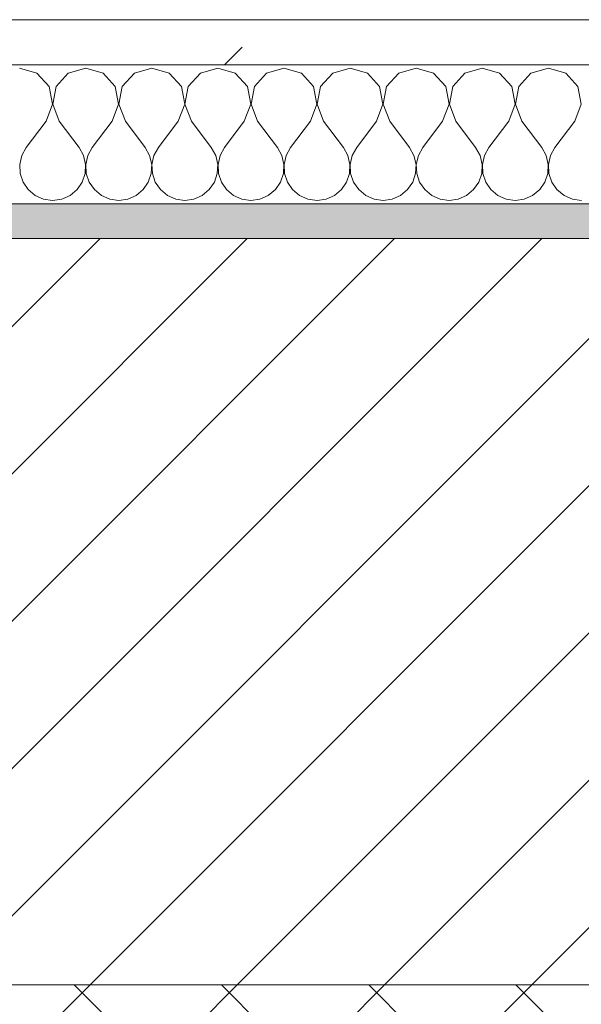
# Model space of a CAD drawing. Header units: millimetres. Extents: x -40968 to 13979, y -19284 to 4746.
# Tile 208 of 234: x -11876 to -11714, y -1425 to -1141. Entities that reach past the tile are written whole.
import ezdxf

# ---------------------------------------------------------------- set-up
doc = ezdxf.new("R2010")
doc.units = ezdxf.units.MM
doc.header["$MEASUREMENT"] = 0
doc.linetypes.add('Wipeout_Contour', pattern=[1000, 0, -1000])
doc.layers.add('12_FAÇ_Façana', color=7, linetype='Continuous')
doc.layers.add('Nuevo_08_E_Envans secs', color=7, linetype='Continuous')
for name, color, linetype, lineweight, true_color in [('12_FAÇ_Façana_Pluma_Nº__174', 7, 'Continuous', 13, 0xe4ad2c), ('12_FAÇ_Façana_Pluma_Nº__176', 7, 'Continuous', 15, 0x93a0c6), ('Nuevo_08_E_Envans secs_Pluma_Nº__102', 7, 'Continuous', 5, 0xcccccc), ('Nuevo_08_E_Envans secs_Pluma_Nº__177', 7, 'Continuous', 15, 0xf7e046)]:
    doc.layers.add(name, color=color, linetype=linetype, lineweight=lineweight, true_color=true_color)
for name, color, linetype, lineweight in [('12_FAÇ_Façana_Pluma_Nº__2', 8, 'Continuous', 5), ('12_FAÇ_Façana_Pluma_Nº__7', 7, 'Continuous', 5), ('Nuevo_08_E_Envans secs_Pluma_Nº__1', 7, 'Continuous', 5)]:
    doc.layers.add(name, color=color, linetype=linetype, lineweight=lineweight)

# ---------------------------------------------------------------- blocks, each defined once
blk = doc.blocks.new('Muro_10_1', base_point=(-12935.93, -1193.98))
at = {"layer": '12_FAÇ_Façana_Pluma_Nº__174', "linetype": 'Continuous', "lineweight": 13, "true_color": 0xe4ad2c}
h = blk.add_hatch(dxfattribs=at)
h.set_pattern_fill('SATE_Aislamiento_0001', color=42, style=0, pattern_type=2)
h.set_pattern_definition([(45, (0, 0), (-21.2132, 21.2132), []), (135, (0, 0), (21.2132, 21.2132), [])])
h.paths.add_polyline_path([(-12035.86, -1598.98), (-8781.93, -1598.98), (-8781.93, -1418.98), (-12035.86, -1418.98)])
at = {"layer": '12_FAÇ_Façana_Pluma_Nº__176', "linetype": 'Continuous', "lineweight": 0, "true_color": 0x495063}
blk.add_hatch(color=251, dxfattribs=at).paths.add_polyline_path([(-11995.86, -1203.98), (-8781.93, -1203.98), (-8781.93, -1193.98), (-11995.86, -1193.98)])
at = {"layer": '12_FAÇ_Façana_Pluma_Nº__2', "linetype": 'Continuous', "lineweight": 5}
h = blk.add_hatch(dxfattribs=at)
h.set_pattern_fill('Ceramic_0001', color=8, style=0, pattern_type=2)
h.set_pattern_definition([(45, (0, 0), (-21.2132, 21.2132), [])])
h.paths.add_polyline_path([(-11995.86, -1418.98), (-8781.93, -1418.98), (-8781.93, -1203.98), (-11995.86, -1203.98)])
at = {"layer": '12_FAÇ_Façana_Pluma_Nº__7', "color": 7, "linetype": 'Continuous', "lineweight": 5}
for p, q in [((-8781.93, -1203.98), (-11995.86, -1203.98)), ((-11995.86, -1418.98), (-8781.93, -1418.98))]:
    blk.add_line(p, q, dxfattribs=at)
at = {"layer": '12_FAÇ_Façana_Pluma_Nº__7', "color": 7, "linetype": 'Continuous', "lineweight": 5, "flags": 128}
blk.add_lwpolyline([(-8781.93, -1193.98), (-11995.86, -1193.98)], dxfattribs=at)
blk = doc.blocks.new('*X256')
at = {"layer": 'Nuevo_08_E_Envans secs_Pluma_Nº__102', "color": 254, "linetype": 'Continuous', "lineweight": 5, "true_color": 0xcccccc}
for p, q in [((-11871.18, -1156.35), (-11876.19, -1154.93)), ((-11867.67, -1160.19), (-11871.18, -1156.35)), ((-11862.15, -1156.35), (-11865.66, -1160.19)), ((-11857.14, -1154.93), (-11862.15, -1156.35)), ((-11852.14, -1156.35), (-11857.14, -1154.93)), ((-11848.62, -1160.19), (-11852.14, -1156.35)), ((-11843.1, -1156.35), (-11846.61, -1160.19)), ((-11838.1, -1154.93), (-11843.1, -1156.35)), ((-11833.09, -1156.35), (-11838.1, -1154.93)), ((-11829.58, -1160.19), (-11833.09, -1156.35)), ((-11824.05, -1156.35), (-11827.57, -1160.19)), ((-11819.05, -1154.93), (-11824.05, -1156.35)), ((-11814.04, -1156.35), (-11819.05, -1154.93)), ((-11810.53, -1160.19), (-11814.04, -1156.35)), ((-11805.01, -1156.35), (-11808.52, -1160.19)), ((-11800, -1154.93), (-11805.01, -1156.35)), ((-11794.99, -1156.35), (-11800, -1154.93)), ((-11791.48, -1160.19), (-11794.99, -1156.35)), ((-11785.96, -1156.35), (-11789.47, -1160.19)), ((-11780.95, -1154.93), (-11785.96, -1156.35)), ((-11775.95, -1156.35), (-11780.95, -1154.93)), ((-11772.43, -1160.19), (-11775.95, -1156.35)), ((-11766.91, -1156.35), (-11770.42, -1160.19)), ((-11761.9, -1154.93), (-11766.91, -1156.35)), ((-11756.9, -1156.35), (-11761.9, -1154.93)), ((-11753.39, -1160.19), (-11756.9, -1156.35)), ((-11747.86, -1156.35), (-11751.38, -1160.19)), ((-11742.86, -1154.93), (-11747.86, -1156.35)), ((-11737.85, -1156.35), (-11742.86, -1154.93)), ((-11734.34, -1160.19), (-11737.85, -1156.35)), ((-11728.82, -1156.35), (-11732.33, -1160.19)), ((-11723.81, -1154.93), (-11728.82, -1156.35)), ((-11718.8, -1156.35), (-11723.81, -1154.93)), ((-11715.29, -1160.19), (-11718.8, -1156.35)), ((-11866.71, -1165.31), (-11867.67, -1160.19)), ((-11865.66, -1160.19), (-11866.63, -1165.31)), ((-11847.66, -1165.31), (-11848.62, -1160.19)), ((-11846.61, -1160.19), (-11847.58, -1165.31)), ((-11828.61, -1165.31), (-11829.58, -1160.19)), ((-11827.57, -1160.19), (-11828.53, -1165.31)), ((-11809.56, -1165.31), (-11810.53, -1160.19)), ((-11808.52, -1160.19), (-11809.49, -1165.31)), ((-11790.51, -1165.31), (-11791.48, -1160.19)), ((-11789.47, -1160.19), (-11790.44, -1165.31)), ((-11771.47, -1165.31), (-11772.43, -1160.19)), ((-11770.42, -1160.19), (-11771.39, -1165.31)), ((-11752.42, -1165.31), (-11753.39, -1160.19)), ((-11751.38, -1160.19), (-11752.34, -1165.31)), ((-11733.37, -1165.31), (-11734.34, -1160.19)), ((-11732.33, -1160.19), (-11733.29, -1165.31)), ((-11714.32, -1165.31), (-11715.29, -1160.19)), ((-11868.57, -1170.17), (-11866.71, -1165.31)), ((-11866.63, -1165.31), (-11864.76, -1170.17)), ((-11849.52, -1170.17), (-11847.66, -1165.31)), ((-11847.58, -1165.31), (-11845.71, -1170.17)), ((-11830.48, -1170.17), (-11828.61, -1165.31)), ((-11828.53, -1165.31), (-11826.67, -1170.17)), ((-11811.43, -1170.17), (-11809.56, -1165.31)), ((-11809.49, -1165.31), (-11807.62, -1170.17)), ((-11792.38, -1170.17), (-11790.51, -1165.31)), ((-11790.44, -1165.31), (-11788.57, -1170.17)), ((-11773.33, -1170.17), (-11771.47, -1165.31)), ((-11771.39, -1165.31), (-11769.52, -1170.17)), ((-11754.29, -1170.17), (-11752.42, -1165.31)), ((-11752.34, -1165.31), (-11750.48, -1170.17)), ((-11735.24, -1170.17), (-11733.37, -1165.31)), ((-11733.29, -1165.31), (-11731.43, -1170.17)), ((-11716.19, -1170.17), (-11714.32, -1165.31)), ((-11868.57, -1170.17), (-11874.29, -1177.79)), ((-11864.76, -1170.17), (-11859.05, -1177.79)), ((-11849.52, -1170.17), (-11855.24, -1177.79)), ((-11845.71, -1170.17), (-11840, -1177.79)), ((-11830.48, -1170.17), (-11836.19, -1177.79)), ((-11826.67, -1170.17), (-11820.95, -1177.79)), ((-11811.43, -1170.17), (-11817.14, -1177.79)), ((-11807.62, -1170.17), (-11801.9, -1177.79)), ((-11792.38, -1170.17), (-11798.1, -1177.79)), ((-11788.57, -1170.17), (-11782.86, -1177.79)), ((-11773.33, -1170.17), (-11779.05, -1177.79)), ((-11769.52, -1170.17), (-11763.81, -1177.79)), ((-11754.29, -1170.17), (-11760, -1177.79)), ((-11750.48, -1170.17), (-11744.76, -1177.79)), ((-11735.24, -1170.17), (-11740.95, -1177.79)), ((-11731.43, -1170.17), (-11725.71, -1177.79)), ((-11716.19, -1170.17), (-11721.9, -1177.79)), ((-11874.29, -1177.79), (-11875.56, -1180.08)), ((-11857.78, -1180.08), (-11859.05, -1177.79)), ((-11855.24, -1177.79), (-11856.51, -1180.08)), ((-11838.73, -1180.08), (-11840, -1177.79)), ((-11836.19, -1177.79), (-11837.46, -1180.08)), ((-11819.68, -1180.08), (-11820.95, -1177.79)), ((-11817.14, -1177.79), (-11818.41, -1180.08)), ((-11800.63, -1180.08), (-11801.9, -1177.79)), ((-11798.1, -1177.79), (-11799.37, -1180.08)), ((-11781.59, -1180.08), (-11782.86, -1177.79)), ((-11779.05, -1177.79), (-11780.32, -1180.08)), ((-11762.54, -1180.08), (-11763.81, -1177.79)), ((-11760, -1177.79), (-11761.27, -1180.08)), ((-11743.49, -1180.08), (-11744.76, -1177.79)), ((-11740.95, -1177.79), (-11742.22, -1180.08)), ((-11724.44, -1180.08), (-11725.71, -1177.79)), ((-11721.9, -1177.79), (-11723.18, -1180.08)), ((-11875.56, -1180.08), (-11876.15, -1182.64)), ((-11876.15, -1182.64), (-11876.02, -1185.27)), ((-11857.18, -1182.64), (-11857.78, -1180.08)), ((-11857.31, -1185.27), (-11857.18, -1182.64)), ((-11856.51, -1180.08), (-11857.1, -1182.64)), ((-11857.1, -1182.64), (-11856.98, -1185.27)), ((-11838.13, -1182.64), (-11838.73, -1180.08)), ((-11838.26, -1185.27), (-11838.13, -1182.64)), ((-11837.46, -1180.08), (-11838.06, -1182.64)), ((-11838.06, -1182.64), (-11837.93, -1185.27)), ((-11819.09, -1182.64), (-11819.68, -1180.08)), ((-11819.21, -1185.27), (-11819.09, -1182.64)), ((-11818.41, -1180.08), (-11819.01, -1182.64)), ((-11819.01, -1182.64), (-11818.88, -1185.27)), ((-11800.04, -1182.64), (-11800.63, -1180.08)), ((-11800.17, -1185.27), (-11800.04, -1182.64)), ((-11799.37, -1180.08), (-11799.96, -1182.64)), ((-11799.96, -1182.64), (-11799.83, -1185.27)), ((-11780.99, -1182.64), (-11781.59, -1180.08)), ((-11781.12, -1185.27), (-11780.99, -1182.64)), ((-11780.32, -1180.08), (-11780.91, -1182.64)), ((-11780.91, -1182.64), (-11780.79, -1185.27)), ((-11761.94, -1182.64), (-11762.54, -1180.08)), ((-11762.07, -1185.27), (-11761.94, -1182.64)), ((-11761.27, -1180.08), (-11761.87, -1182.64)), ((-11761.87, -1182.64), (-11761.74, -1185.27)), ((-11742.9, -1182.64), (-11743.49, -1180.08)), ((-11743.02, -1185.27), (-11742.9, -1182.64)), ((-11742.22, -1180.08), (-11742.82, -1182.64)), ((-11742.82, -1182.64), (-11742.69, -1185.27)), ((-11723.85, -1182.64), (-11724.44, -1180.08)), ((-11723.98, -1185.27), (-11723.85, -1182.64)), ((-11723.18, -1180.08), (-11723.77, -1182.64)), ((-11723.77, -1182.64), (-11723.64, -1185.27)), ((-11876.02, -1185.27), (-11875.19, -1187.76)), ((-11858.15, -1187.76), (-11857.31, -1185.27)), ((-11856.98, -1185.27), (-11856.14, -1187.76)), ((-11839.1, -1187.76), (-11838.26, -1185.27)), ((-11837.93, -1185.27), (-11837.09, -1187.76)), ((-11820.05, -1187.76), (-11819.21, -1185.27)), ((-11818.88, -1185.27), (-11818.04, -1187.76)), ((-11801.01, -1187.76), (-11800.17, -1185.27)), ((-11799.83, -1185.27), (-11798.99, -1187.76)), ((-11781.96, -1187.76), (-11781.12, -1185.27)), ((-11780.79, -1185.27), (-11779.95, -1187.76)), ((-11762.91, -1187.76), (-11762.07, -1185.27)), ((-11761.74, -1185.27), (-11760.9, -1187.76)), ((-11743.86, -1187.76), (-11743.02, -1185.27)), ((-11742.69, -1185.27), (-11741.85, -1187.76)), ((-11724.81, -1187.76), (-11723.98, -1185.27)), ((-11723.64, -1185.27), (-11722.8, -1187.76)), ((-11875.19, -1187.76), (-11873.7, -1189.92)), ((-11859.64, -1189.92), (-11858.15, -1187.76)), ((-11856.14, -1187.76), (-11854.65, -1189.92)), ((-11840.59, -1189.92), (-11839.1, -1187.76)), ((-11837.09, -1187.76), (-11835.6, -1189.92)), ((-11821.54, -1189.92), (-11820.05, -1187.76)), ((-11818.04, -1187.76), (-11816.55, -1189.92)), ((-11802.49, -1189.92), (-11801.01, -1187.76)), ((-11798.99, -1187.76), (-11797.51, -1189.92)), ((-11783.45, -1189.92), (-11781.96, -1187.76)), ((-11779.95, -1187.76), (-11778.46, -1189.92)), ((-11764.4, -1189.92), (-11762.91, -1187.76)), ((-11760.9, -1187.76), (-11759.41, -1189.92)), ((-11745.35, -1189.92), (-11743.86, -1187.76)), ((-11741.85, -1187.76), (-11740.36, -1189.92)), ((-11726.3, -1189.92), (-11724.81, -1187.76)), ((-11722.8, -1187.76), (-11721.32, -1189.92)), ((-11873.7, -1189.92), (-11871.67, -1191.6)), ((-11861.66, -1191.6), (-11859.64, -1189.92)), ((-11854.65, -1189.92), (-11852.63, -1191.6)), ((-11842.61, -1191.6), (-11840.59, -1189.92)), ((-11835.6, -1189.92), (-11833.58, -1191.6)), ((-11823.56, -1191.6), (-11821.54, -1189.92)), ((-11816.55, -1189.92), (-11814.53, -1191.6)), ((-11804.52, -1191.6), (-11802.49, -1189.92)), ((-11797.51, -1189.92), (-11795.48, -1191.6)), ((-11785.47, -1191.6), (-11783.45, -1189.92)), ((-11778.46, -1189.92), (-11776.44, -1191.6)), ((-11766.42, -1191.6), (-11764.4, -1189.92)), ((-11759.41, -1189.92), (-11757.39, -1191.6)), ((-11747.37, -1191.6), (-11745.35, -1189.92)), ((-11740.36, -1189.92), (-11738.34, -1191.6)), ((-11728.33, -1191.6), (-11726.3, -1189.92)), ((-11721.32, -1189.92), (-11719.29, -1191.6)), ((-11871.67, -1191.6), (-11869.27, -1192.66)), ((-11869.27, -1192.66), (-11866.67, -1193.02)), ((-11866.67, -1193.02), (-11864.06, -1192.66)), ((-11864.06, -1192.66), (-11861.66, -1191.6)), ((-11852.63, -1191.6), (-11850.22, -1192.66)), ((-11850.22, -1192.66), (-11847.62, -1193.02)), ((-11847.62, -1193.02), (-11845.02, -1192.66)), ((-11845.02, -1192.66), (-11842.61, -1191.6)), ((-11833.58, -1191.6), (-11831.17, -1192.66)), ((-11831.17, -1192.66), (-11828.57, -1193.02)), ((-11828.57, -1193.02), (-11825.97, -1192.66)), ((-11825.97, -1192.66), (-11823.56, -1191.6)), ((-11814.53, -1191.6), (-11812.13, -1192.66)), ((-11812.13, -1192.66), (-11809.52, -1193.02)), ((-11809.52, -1193.02), (-11806.92, -1192.66)), ((-11806.92, -1192.66), (-11804.52, -1191.6)), ((-11795.48, -1191.6), (-11793.08, -1192.66)), ((-11793.08, -1192.66), (-11790.48, -1193.02)), ((-11790.48, -1193.02), (-11787.87, -1192.66)), ((-11787.87, -1192.66), (-11785.47, -1191.6)), ((-11776.44, -1191.6), (-11774.03, -1192.66)), ((-11774.03, -1192.66), (-11771.43, -1193.02)), ((-11771.43, -1193.02), (-11768.83, -1192.66)), ((-11768.83, -1192.66), (-11766.42, -1191.6)), ((-11757.39, -1191.6), (-11754.98, -1192.66)), ((-11754.98, -1192.66), (-11752.38, -1193.02)), ((-11752.38, -1193.02), (-11749.78, -1192.66)), ((-11749.78, -1192.66), (-11747.37, -1191.6)), ((-11738.34, -1191.6), (-11735.94, -1192.66)), ((-11735.94, -1192.66), (-11733.33, -1193.02)), ((-11733.33, -1193.02), (-11730.73, -1192.66)), ((-11730.73, -1192.66), (-11728.33, -1191.6)), ((-11719.29, -1191.6), (-11716.89, -1192.66)), ((-11716.89, -1192.66), (-11714.29, -1193.02))]:
    blk.add_line(p, q, dxfattribs=at)
blk = doc.blocks.new('Muro_94_1', base_point=(-8781.93, -1193.98))
at = {"layer": 'Nuevo_08_E_Envans secs_Pluma_Nº__1', "color": 7, "linetype": 'Continuous', "lineweight": 5, "flags": 128}
blk.add_lwpolyline([(-12035.86, -1193.98), (-8781.93, -1193.98)], dxfattribs=at)
at = {"color": 254, "linetype": 'Wipeout_Contour', "lineweight": 0, "ltscale": 41788.485381}
blk.add_wipeout([(-11982.86, -1153.98), (-8781.93, -1153.98), (-8781.93, -1140.98), (-11982.86, -1140.98)], dxfattribs=at).dxf.layer = 'Nuevo_08_E_Envans secs'
at = {"layer": 'Nuevo_08_E_Envans secs_Pluma_Nº__177', "linetype": 'Continuous', "lineweight": 15, "true_color": 0xf7e046}
h = blk.add_hatch(dxfattribs=at)
h.set_pattern_fill('Panellat_HPL_0001', color=53, style=0, pattern_type=2)
h.set_pattern_definition([(45, (0, 0), (-183.848, 183.848), [195, -65]), (45, (7e-14, 183.85), (-183.848, 183.848), [195, -65])])
h.paths.add_polyline_path([(-11982.86, -1153.98), (-8781.93, -1153.98), (-8781.93, -1140.98), (-11982.86, -1140.98)])
at = {"layer": 'Nuevo_08_E_Envans secs_Pluma_Nº__1', "color": 7, "linetype": 'Continuous', "lineweight": 5}
for p, q in [((-8781.93, -1140.98), (-11982.86, -1140.98)), ((-8781.93, -1153.98), (-11995.86, -1153.98))]:
    blk.add_line(p, q, dxfattribs=at)
at = {"layer": 'Nuevo_08_E_Envans secs', "color": 7, "lineweight": 20}
blk.add_blockref('*X256', (0, 0), dxfattribs=at)

msp = doc.modelspace()

# ---------------------------------------------------------------- block references
at = {"layer": '12_FAÇ_Façana', "color": 7, "lineweight": 20}
msp.add_blockref('Muro_10_1', (-12935.93, -1193.98), dxfattribs=at)

# ---------------------------------------------------------------- next in the draw order: block references
at = {"layer": 'Nuevo_08_E_Envans secs', "color": 7, "lineweight": 20}
msp.add_blockref('Muro_94_1', (-8781.93, -1193.98), dxfattribs=at)

doc.saveas('drawing.dxf')
